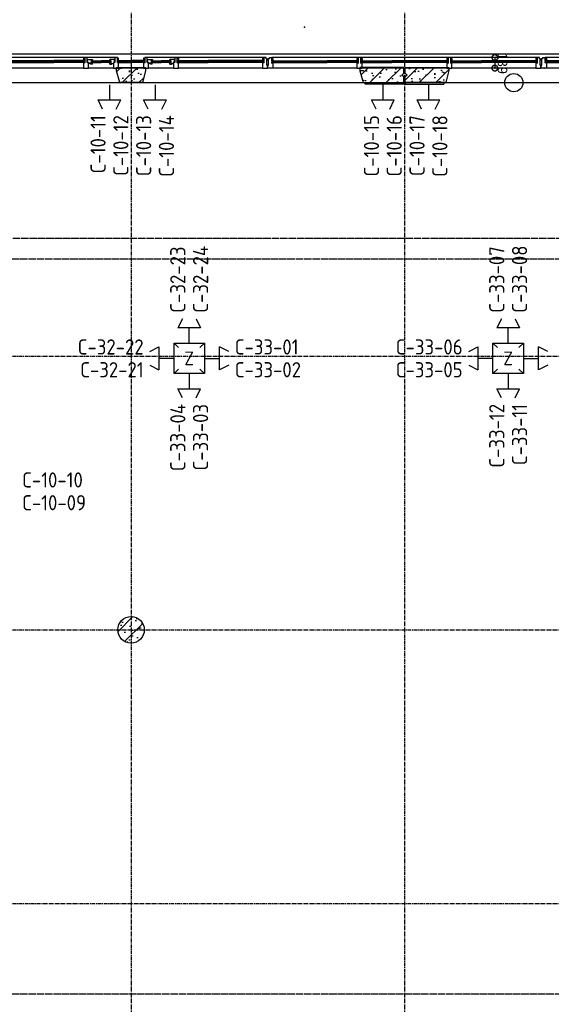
# Model space of a CAD drawing. Extents: x 0 to 1189, y 0 to 841.
# Tile 11 of 33: x 142 to 212, y 527 to 657. Entities that reach past the tile are written whole.
import ezdxf
from ezdxf.enums import TextEntityAlignment as Align

# ---------------------------------------------------------------- set-up
doc = ezdxf.new("R2010")
doc.units = 0
doc.header["$PDSIZE"] = 2
for name, pattern in [('B0304', [6, 5, -0.5, 0, -0.5]), ('DASHDOT', [25.4, 12.7, -6.35, 0, -6.35]), ('DASHDOT2', [12.7, 6.35, -3.175, 0, -3.175]), ('E0001', [1, 1, 0])]:
    doc.linetypes.add(name, pattern=pattern)
doc.layers.get('0').update_dxf_attribs({"linetype": 'CONTINUOUS'})
for name, color, linetype in [('AL$1A---_ALGEMEEN', 9, 'CONTINUOUS'), ('GOTEN', 3, 'CONTINUOUS'), ('STRAMIEN', 1, 'CONTINUOUS'), ('VITELCODERING', 1, 'CONTINUOUS'), ('VITELDATA', 2, 'CONTINUOUS')]:
    doc.layers.add(name, color=color, linetype=linetype)
doc.styles.add('GBB_ISOP', font='b-gbp3.shx')
doc.styles.get("Standard").update_dxf_attribs({"font": 'ISO'})
pattern_1 = [(225, (0, 0), (108.6116, -108.6116), []), (197, (0, 0), (-41.26, -127.7242), [0, -130.56, -73.92, 0, -107.52]), (228, (0, 0), (29.465, -129.875), [0, -129.28, 0, -131.84, 0, -106.24]), (251, (0, 0), (76.6585, -107.6209), [0, -128, 0, -768, -105.28])]

# ---------------------------------------------------------------- blocks, each defined once
blk = doc.blocks.new('-STR-H')
at = {"layer": 'AL$1A---_ALGEMEEN', "linetype": 'DASHDOT', "ltscale": 0.5}
blk.add_line((0, 0), (-9880, 0), dxfattribs=at)
at = {"layer": 'AL$1A---_ALGEMEEN', "linetype": 'Continuous', "ltscale": 2}
blk.add_circle((-10000, 0), 120, dxfattribs=at)
for p in [(-8560, 0), (-4960, 0), (-1360, 0)]:
    blk.add_point(p, dxfattribs=at)
blk = doc.blocks.new('-P03')
at = {"layer": 'AL$1A---_ALGEMEEN', "ltscale": 2}
h = blk.add_hatch(dxfattribs=at)
h.set_pattern_fill('PREFB', color=256, scale=8, angle=180, style=0)
h.set_pattern_definition(pattern_1)
h.paths.add_polyline_path([(1829, 156), (1829, 200), (10, 200), (10, 125), (35, 100), (10, 75), (10, 0), (1787, 0)])
h.paths.add_polyline_path([(3791, 156), (3791, 200), (3409, 200), (3409, 156), (3451, 0), (3749, 0)])
h.paths.add_polyline_path([(7190, 125), (7190, 200), (6614, 200), (6614, 156), (6656, 0), (7190, 0), (7190, 75), (7165, 100)])
for p, q in [((10, 0), (10, -20)), ((7190, 0), (7190, -20)), ((10, -20), (1762, -20)), ((7190, -20), (6681, -20))]:
    blk.add_line(p, q, dxfattribs=at)
at = {"layer": 'AL$1A---_ALGEMEEN', "color": 15, "linetype": 'Continuous', "ltscale": 2}
for p, q in [((1767, 0), (1762, -20)), ((1787, 0), (6656, 0)), ((6676, 0), (6681, -20))]:
    blk.add_line(p, q, dxfattribs=at)
at = {"layer": 'AL$1A---_ALGEMEEN', "linetype": 'Continuous', "ltscale": 2}
for points in [[(10, 200), (1829, 200), (1829, 156), (1787, 0), (10, 0), (10, 75), (35, 100), (10, 125), (10, 200)], [(3409, 200), (3791, 200), (3791, 156), (3749, 0), (3451, 0), (3409, 156), (3409, 200)], [(7190, 200), (6614, 200), (6614, 156), (6656, 0), (7190, 0), (7190, 75), (7165, 100), (7190, 125), (7190, 200)]]:
    blk.add_lwpolyline(points, dxfattribs=at)
at = {"layer": 'AL$1A---_ALGEMEEN', "linetype": 'DASHDOT', "ltscale": 2, "rotation": 180}
blk.add_blockref('-STR-H', (-1360, 0), dxfattribs=at)
blk = doc.blocks.new('-P68')
at = {"layer": 'AL$1A---_ALGEMEEN', "ltscale": 2}
h = blk.add_hatch(dxfattribs=at)
h.set_pattern_fill('PREFB', color=256, scale=8, angle=180, style=0)
h.set_pattern_definition(pattern_1)
h.paths.add_polyline_path([(175, 0, 1), (-175, 0, 1)])
at = {"layer": 'AL$1A---_ALGEMEEN', "linetype": 'Continuous', "ltscale": 2}
blk.add_circle((0, 0), 175, dxfattribs=at)
blk.add_circle((0, 0), 175, dxfattribs=at)
blk = doc.blocks.new('-GLASA')
at = {"layer": 'AL$1A---_ALGEMEEN', "color": 15, "ltscale": 2}
for p, q in [((5, 27), (407, 27)), ((5, 27), (5, 3)), ((5, 22), (407, 22)), ((5, 7), (407, 7)), ((5, 3), (407, 3)), ((13, 22), (13, 7))]:
    blk.add_line(p, q, dxfattribs=at)
at = {"layer": 'AL$1A---_ALGEMEEN', "color": 15}
for p, q in [((17, 30), (21, 27)), ((17, 0), (21, 3))]:
    blk.add_line(p, q, dxfattribs=at)
at = {"layer": 'AL$1A---_ALGEMEEN', "color": 15, "ltscale": 2}
blk.add_lwpolyline([(5, 3), (0, 3), (5, 27), (0, 27), (5, 3)], dxfattribs=at)
at = {"layer": 'AL$1A---_ALGEMEEN'}
for p in [(0, 30), (0, 0)]:
    blk.add_point(p, dxfattribs=at)
blk = doc.blocks.new('_DOTSMALL')
at = {"color": 0, "linetype": 'ByBlock', "const_width": 0.5}
blk.add_lwpolyline([(-0.0625, 0, 1), (0.0625, 0, 1)], format="xyb", close=True, dxfattribs=at)
blk = doc.blocks.new('-P1KHE10')
at = {"layer": 'AL$1A---_ALGEMEEN', "ltscale": 2}
for p, q in [((-1731, 3199), (-1798, 3199)), ((-1798, 3199), (-1798, 3159)), ((-1798, 3159), (-1789, 3159)), ((-1789, 3159), (-1789, 3090)), ((-1748, 3060), (-1748, 3127)), ((-1748, 3127), (-1731, 3127)), ((-1731, 3127), (-1731, 3199)), ((-559, 3199), (-626, 3199)), ((-626, 3199), (-626, 3169)), ((-626, 3169), (-626, 3127)), ((-626, 3127), (-609, 3127)), ((-609, 3127), (-609, 3060)), ((-576, 3127), (-559, 3127)), ((-576, 3060), (-576, 3127)), ((-574, 3125), (-557, 3125)), ((-559, 3199), (-232, 3199)), ((-559, 3127), (-559, 3199)), ((-524, 3129), (-524, 3138)), ((-524, 3129), (-507, 3129)), ((-266, 3129), (-284, 3129)), ((-266, 3129), (-266, 3138)), ((-216, 3125), (-234, 3125)), ((-164, 3199), (-232, 3199)), ((-232, 3199), (-232, 3169)), ((-232, 3169), (-232, 3127)), ((-232, 3127), (-214, 3127)), ((-214, 3127), (-214, 3060)), ((-182, 3127), (-164, 3127)), ((-182, 3060), (-182, 3127)), ((-164, 3127), (-164, 3199)), ((230, 3199), (163, 3199)), ((163, 3199), (163, 3169)), ((163, 3169), (163, 3127)), ((163, 3127), (180, 3127)), ((180, 3127), (180, 3060)), ((214, 3127), (230, 3127)), ((214, 3060), (214, 3127)), ((216, 3125), (232, 3125)), ((230, 3127), (230, 3199)), ((266, 3129), (266, 3138)), ((266, 3129), (282, 3129)), ((523, 3129), (506, 3129)), ((523, 3129), (523, 3138)), ((573, 3125), (556, 3125)), ((626, 3199), (558, 3199)), ((558, 3199), (558, 3169)), ((558, 3169), (558, 3127)), ((558, 3127), (576, 3127)), ((576, 3127), (576, 3060)), ((608, 3127), (626, 3127)), ((608, 3060), (608, 3127)), ((626, 3127), (626, 3199)), ((1731, 3127), (1731, 3199)), ((1731, 3199), (1798, 3199)), ((1748, 3127), (1731, 3127)), ((1748, 3060), (1748, 3127)), ((1798, 3159), (1789, 3159)), ((1789, 3159), (1789, 3090)), ((1798, 3199), (1798, 3159)), ((-1789, 3090), (-1798, 3090)), ((-1798, 3090), (-1798, 3075)), ((-1778, 3075), (-1798, 3075)), ((-1778, 3075), (-1778, 3060)), ((-1778, 3060), (-1748, 3060)), ((-609, 3060), (-583, 3060)), ((-583, 3060), (-583, 3060)), ((-583, 3060), (-576, 3060)), ((-214, 3060), (-188, 3060)), ((-188, 3060), (-188, 3060)), ((-188, 3060), (-182, 3060)), ((-139, 3070), (-139, 3070)), ((180, 3060), (206, 3060)), ((206, 3060), (206, 3060)), ((206, 3060), (214, 3060)), ((576, 3060), (602, 3060)), ((602, 3060), (602, 3060)), ((602, 3060), (608, 3060)), ((1778, 3060), (1748, 3060)), ((1778, 3075), (1778, 3060)), ((1778, 3075), (1798, 3075)), ((1789, 3090), (1798, 3090)), ((1798, 3090), (1798, 3075))]:
    blk.add_line(p, q, dxfattribs=at)
at = {"layer": 'AL$1A---_ALGEMEEN', "color": 15, "ltscale": 2}
for p, q in [((-1731, 3199), (-626, 3199)), ((-1341, 3124), (-1016, 3124)), ((-1341, 3119), (-1016, 3119)), ((-519, 3126), (-395, 3126)), ((-519, 3126), (-519, 3102)), ((-519, 3121), (-395, 3121)), ((-511, 3121), (-511, 3106)), ((-272, 3126), (-395, 3126)), ((-272, 3121), (-395, 3121)), ((-280, 3121), (-280, 3106)), ((-272, 3126), (-272, 3102)), ((-177, 3119), (0, 3119)), ((-177, 3124), (0, 3124)), ((-177, 3124), (-177, 3100)), ((-169, 3119), (-169, 3104)), ((-164, 3199), (163, 3199)), ((176, 3124), (0, 3124)), ((176, 3119), (0, 3119)), ((168, 3119), (168, 3104)), ((176, 3124), (176, 3100)), ((230, 3199), (558, 3199)), ((270, 3126), (394, 3126)), ((270, 3126), (270, 3102)), ((270, 3121), (394, 3121)), ((278, 3121), (278, 3106)), ((518, 3126), (394, 3126)), ((518, 3121), (394, 3121)), ((510, 3121), (510, 3106)), ((518, 3126), (518, 3102)), ((626, 3199), (1731, 3199)), ((1341, 3124), (1016, 3124)), ((1341, 3119), (1016, 3119)), ((-1748, 3060), (-609, 3060)), ((-1341, 3104), (-1016, 3104)), ((-1341, 3100), (-1016, 3100)), ((-576, 3060), (-214, 3060)), ((-519, 3106), (-395, 3106)), ((-519, 3102), (-395, 3102)), ((-272, 3106), (-395, 3106)), ((-272, 3102), (-395, 3102)), ((-177, 3104), (0, 3104)), ((-177, 3100), (0, 3100)), ((176, 3104), (0, 3104)), ((176, 3100), (0, 3100)), ((214, 3060), (576, 3060)), ((270, 3106), (394, 3106)), ((270, 3102), (394, 3102)), ((518, 3106), (394, 3106)), ((518, 3102), (394, 3102)), ((608, 3060), (1748, 3060)), ((1341, 3104), (1016, 3104)), ((1341, 3100), (1016, 3100))]:
    blk.add_line(p, q, dxfattribs=at)
at = {"layer": 'AL$1A---_ALGEMEEN'}
for p, q in [((-574, 3125), (-574, 3084)), ((-557, 3125), (-557, 3138)), ((-524, 3138), (-557, 3138)), ((-534, 3148), (-536, 3138)), ((-510, 3148), (-534, 3148)), ((-524, 3099), (-524, 3129)), ((-510, 3148), (-507, 3129)), ((-280, 3148), (-284, 3129)), ((-280, 3148), (-257, 3148)), ((-266, 3138), (-234, 3138)), ((-266, 3099), (-266, 3129)), ((-257, 3148), (-255, 3138)), ((-234, 3125), (-234, 3138)), ((-216, 3125), (-216, 3084)), ((216, 3125), (216, 3084)), ((232, 3125), (232, 3138)), ((266, 3138), (232, 3138)), ((256, 3148), (254, 3138)), ((279, 3148), (256, 3148)), ((266, 3099), (266, 3129)), ((279, 3148), (282, 3129)), ((509, 3148), (506, 3129)), ((509, 3148), (533, 3148)), ((523, 3138), (556, 3138)), ((523, 3099), (523, 3129)), ((533, 3148), (535, 3138)), ((556, 3125), (556, 3138)), ((573, 3125), (573, 3084)), ((-574, 3084), (-509, 3084)), ((-524, 3099), (-507, 3099)), ((-509, 3084), (-507, 3099)), ((-266, 3099), (-284, 3099)), ((-281, 3084), (-284, 3099)), ((-216, 3084), (-281, 3084)), ((216, 3084), (280, 3084)), ((266, 3099), (282, 3099)), ((280, 3084), (282, 3099)), ((523, 3099), (506, 3099)), ((508, 3084), (506, 3099)), ((573, 3084), (508, 3084))]:
    blk.add_line(p, q, dxfattribs=at)
at = {"layer": 'AL$1A---_ALGEMEEN', "color": 15}
for p, q in [((-507, 3129), (-503, 3126)), ((-284, 3129), (-288, 3126)), ((-164, 3127), (-160, 3124)), ((163, 3127), (159, 3124)), ((282, 3129), (287, 3126)), ((506, 3129), (502, 3126)), ((-507, 3099), (-503, 3102)), ((-284, 3099), (-288, 3102)), ((-164, 3097), (-160, 3100)), ((163, 3097), (159, 3100)), ((282, 3099), (287, 3102)), ((506, 3099), (502, 3102))]:
    blk.add_line(p, q, dxfattribs=at)
at = {"layer": 'AL$1A---_ALGEMEEN', "color": 15, "linetype": 'ByBlock', "ltscale": 2}
blk.add_line((2410, 3060), (2410, 3199), dxfattribs=at)
at = {"layer": 'AL$1A---_ALGEMEEN', "color": 15, "ltscale": 2}
for points in [[(-519, 3102), (-524, 3102), (-519, 3126), (-524, 3126), (-519, 3102)], [(-272, 3102), (-266, 3102), (-272, 3126), (-266, 3126), (-272, 3102)], [(-177, 3100), (-182, 3100), (-177, 3124), (-182, 3124), (-177, 3100)], [(176, 3100), (180, 3100), (176, 3124), (180, 3124), (176, 3100)], [(270, 3102), (266, 3102), (270, 3126), (266, 3126), (270, 3102)], [(518, 3102), (523, 3102), (518, 3126), (523, 3126), (518, 3102)]]:
    blk.add_lwpolyline(points, dxfattribs=at)
at = {"layer": 'AL$1A---_ALGEMEEN'}
for points in [[(-1748, 3070), (-1731, 3070), (-1731, 3097), (-1748, 3097)], [(-609, 3070), (-626, 3070), (-626, 3097), (-609, 3097)], [(-182, 3070), (-164, 3070), (-164, 3097), (-182, 3097)], [(163, 3070), (180, 3070), (180, 3097), (163, 3097)], [(609, 3070), (626, 3070), (626, 3097), (609, 3097)], [(1748, 3070), (1731, 3070), (1731, 3097), (1748, 3097)]]:
    blk.add_lwpolyline(points, close=True, dxfattribs=at)
for p in [(-182, 3127), (-182, 3097), (180, 3097)]:
    blk.add_point(p, dxfattribs=at)
at = {"layer": 'AL$1A---_ALGEMEEN', "color": 15, "linetype": 'ByBlock', "ltscale": 2}
for p in [(1761, 3199), (2410, 3199)]:
    blk.add_point(p, dxfattribs=at)
at = {"layer": 'AL$1A---_ALGEMEEN', "color": 15, "linetype": 'ByBlock', "ltscale": 2, "xscale": 150, "yscale": 150, "zscale": 150}
for p, rotation in [((2410, 3199), 90), ((2410, 3060), 270)]:
    blk.add_blockref('_DOTSMALL', p, dxfattribs=dict(at, rotation=rotation))
at = {"layer": 'AL$1A---_ALGEMEEN', "color": 15, "ltscale": 2}
for p in [(-1748, 3097), (609, 3097)]:
    blk.add_blockref('-GLASA', p, dxfattribs=at)
at = {"layer": 'AL$1A---_ALGEMEEN', "color": 15, "ltscale": 2, "xscale": -1}
for p in [(-609, 3097), (1748, 3097)]:
    blk.add_blockref('-GLASA', p, dxfattribs=at)
at = {"layer": 'AL$1A---_ALGEMEEN', "color": 15, "linetype": 'ByBlock', "ltscale": 2, "insert": (2310, 3135), "char_height": 125, "attachment_point": 5, "rotation": 90, "style": 'GBB_ISOP'}
blk.add_mtext('\\A1;139', dxfattribs=at)
blk = doc.blocks.new('-P1KHE11')
at = {"layer": 'AL$1A---_ALGEMEEN', "ltscale": 2}
for p, q in [((67, 139), (0, 139)), ((0, 139), (0, 99)), ((67, 67), (67, 139)), ((1239, 139), (1172, 139)), ((1172, 139), (1172, 109)), ((1239, 67), (1239, 139)), ((2424, 139), (2356, 139)), ((2356, 139), (2356, 109)), ((2424, 67), (2424, 139)), ((3529, 67), (3529, 139)), ((3529, 139), (3596, 139)), ((3596, 139), (3596, 99)), ((0, 99), (9, 99)), ((9, 30), (0, 30)), ((0, 30), (0, 15)), ((20, 15), (0, 15)), ((9, 99), (9, 30)), ((20, 15), (20, 0)), ((20, 0), (50, 0)), ((50, 0), (50, 67)), ((50, 67), (67, 67)), ((1172, 109), (1172, 67)), ((1172, 67), (1189, 67)), ((1189, 67), (1189, 0)), ((1189, 0), (1215, 0)), ((1215, 0), (1215, 0)), ((1215, 0), (1222, 0)), ((1222, 67), (1239, 67)), ((1222, 0), (1222, 67)), ((2356, 109), (2356, 67)), ((2356, 67), (2374, 67)), ((2374, 67), (2374, 0)), ((2374, 0), (2400, 0)), ((2400, 0), (2400, 0)), ((2400, 0), (2406, 0)), ((2406, 67), (2424, 67)), ((2406, 0), (2406, 67)), ((3546, 67), (3529, 67)), ((3546, 0), (3546, 67)), ((3576, 0), (3546, 0)), ((3576, 15), (3576, 0)), ((3576, 15), (3596, 15)), ((3596, 99), (3587, 99)), ((3587, 99), (3587, 30)), ((3587, 30), (3596, 30)), ((3596, 30), (3596, 15))]:
    blk.add_line(p, q, dxfattribs=at)
at = {"layer": 'AL$1A---_ALGEMEEN', "color": 15, "ltscale": 2}
for p, q in [((67, 139), (1172, 139)), ((1239, 139), (2356, 139)), ((2424, 139), (3529, 139)), ((50, 0), (1189, 0)), ((457, 64), (782, 64)), ((457, 59), (782, 59)), ((457, 44), (782, 44)), ((457, 40), (782, 40)), ((1222, 0), (2374, 0)), ((1629, 64), (1966, 64)), ((1629, 59), (1966, 59)), ((1629, 44), (1966, 44)), ((1629, 40), (1966, 40)), ((2406, 0), (3546, 0)), ((3139, 64), (2814, 64)), ((3139, 59), (2814, 59)), ((3139, 44), (2814, 44)), ((3139, 40), (2814, 40))]:
    blk.add_line(p, q, dxfattribs=at)
at = {"layer": 'AL$1A---_ALGEMEEN'}
for points in [[(50, 10), (67, 10), (67, 37), (50, 37)], [(1189, 10), (1172, 10), (1172, 37), (1189, 37)], [(1222, 10), (1239, 10), (1239, 37), (1222, 37)], [(2373, 10), (2356, 10), (2356, 37), (2373, 37)], [(2407, 10), (2424, 10), (2424, 37), (2407, 37)], [(3546, 10), (3529, 10), (3529, 37), (3546, 37)]]:
    blk.add_lwpolyline(points, close=True, dxfattribs=at)
at = {"layer": 'AL$1A---_ALGEMEEN', "ltscale": 2}
blk.add_point((3114, -403), dxfattribs=at)
at = {"layer": 'AL$1A---_ALGEMEEN', "color": 15, "ltscale": 2}
for p in [(50, 37), (1222, 37), (2407, 37)]:
    blk.add_blockref('-GLASA', p, dxfattribs=at)
at = {"layer": 'AL$1A---_ALGEMEEN', "color": 15, "ltscale": 2, "xscale": -1}
for p in [(1189, 37), (2373, 37), (3546, 37)]:
    blk.add_blockref('-GLASA', p, dxfattribs=at)
blk = doc.blocks.new('-P01')
at = {"layer": 'AL$1A---_ALGEMEEN', "ltscale": 2}
h = blk.add_hatch(dxfattribs=at)
h.set_pattern_fill('PREFB', color=256, scale=8, angle=180, style=0)
h.set_pattern_definition(pattern_1)
h.paths.add_polyline_path([(586, 160), (586, 200), (10, 200), (10, 125), (35, 100), (10, 75), (10, 0), (543, 0)])
h.paths.add_polyline_path([(3791, 160), (3791, 200), (3409, 200), (3409, 160), (3452, 0), (3748, 0)])
h.paths.add_polyline_path([(7190, 75), (7165, 100), (7190, 125), (7190, 200), (6614, 200), (6614, 160), (6657, 0), (7190, 0)])
at = {"layer": 'AL$1A---_ALGEMEEN', "linetype": 'Continuous', "ltscale": 2}
for p, q in [((10, 200), (586, 200)), ((10, 125), (10, 200)), ((586, 160), (543, 0)), ((586, 200), (586, 160)), ((3409, 200), (3791, 200)), ((3409, 160), (3409, 200)), ((3452, 0), (3409, 160)), ((3791, 160), (3748, 0)), ((3791, 200), (3791, 160)), ((7190, 200), (6614, 200)), ((6614, 200), (6614, 160)), ((6614, 160), (6657, 0)), ((7190, 125), (7190, 200)), ((10, 0), (10, 75)), ((543, 0), (10, 0)), ((3748, 0), (3452, 0)), ((6657, 0), (7190, 0)), ((7190, 0), (7190, 75))]:
    blk.add_line(p, q, dxfattribs=at)
at = {"layer": 'AL$1A---_ALGEMEEN', "color": 15, "linetype": 'Continuous', "ltscale": 2}
for p, q in [((10, 0), (7190, 0)), ((524, 0), (519, -20)), ((6676, 0), (6681, -20))]:
    blk.add_line(p, q, dxfattribs=at)
at = {"layer": 'AL$1A---_ALGEMEEN', "ltscale": 2}
for p, q in [((10, 0), (10, -20)), ((7190, 0), (7190, -20)), ((10, -20), (519, -20)), ((7190, -20), (6681, -20))]:
    blk.add_line(p, q, dxfattribs=at)
at = {"layer": 'AL$1A---_ALGEMEEN', "linetype": 'Continuous', "ltscale": 2}
for points in [[(10, 125), (35, 100), (10, 75)], [(7190, 75), (7165, 100), (7190, 125)]]:
    blk.add_lwpolyline(points, dxfattribs=at)
at = {"layer": 'AL$1A---_ALGEMEEN', "linetype": 'DASHDOT', "ltscale": 0.5, "rotation": 180}
blk.add_blockref('-STR-H', (-1360, 0), dxfattribs=at)
blk = doc.blocks.new('-954P-KOLOMBI')
at = {"layer": 'AL$1A---_ALGEMEEN', "ltscale": 2}
blk.add_circle((0, 0), 175, dxfattribs=at)
blk = doc.blocks.new('XREF_B-A3-II-113')
at = {"layer": 'AL$1A---_ALGEMEEN', "color": 8, "ltscale": 5}
blk.add_line((26264, 77641), (58674, 77641), dxfattribs=at)
at = {"layer": 'STRAMIEN', "color": 8, "linetype": 'B0304', "ltscale": 10}
for p, q in [((28072, 86161), (28072, 25534)), ((31672, 86161), (31672, 25534)), ((17072, 77261), (103982, 77261)), ((17072, 73661), (103982, 73661)), ((17072, 70061), (103982, 70061)), ((17072, 66461), (103982, 66461))]:
    blk.add_line(p, q, dxfattribs=at)
at = {"layer": 'AL$1A---_ALGEMEEN', "color": 8, "linetype": 'Continuous', "ltscale": 2, "rotation": 180}
for name, p in [('-P1KHE11', (33470, 77590)), ('-P1KHE10', (28072, 80651)), ('-P1KHE10', (35272, 80651))]:
    blk.add_blockref(name, p, dxfattribs=at)
at = {"layer": 'AL$1A---_ALGEMEEN', "color": 8, "linetype": 'Continuous', "ltscale": 2}
for name, p in [('-P03', (24472, 77261)), ('-P68', (28072, 70061))]:
    blk.add_blockref(name, p, dxfattribs=at)
at = {"layer": 'AL$1A---_ALGEMEEN', "color": 8, "linetype": 'DASHDOT2', "ltscale": 2}
blk.add_blockref('-P03', (24472, 77261), dxfattribs=at)
at = {"layer": 'AL$1A---_ALGEMEEN', "color": 8, "ltscale": 2}
for name, p in [('-P01', (31672, 77261)), ('-954P-KOLOMBI', (28072, 70061))]:
    blk.add_blockref(name, p, dxfattribs=at)
blk = doc.blocks.new('$DAT003')
for p, q in [((3.2, 0.9), (2, 1.5)), ((2, -1.5), (2, 1.5)), ((0, 0), (2, 0)), ((3.2, -0.9), (2, -1.5))]:
    blk.add_line(p, q)
blk = doc.blocks.new('DAT030')
for p, q in [((-2, 2), (-1.41, 1.41)), ((-2, -2), (-2, 2)), ((-2, 2), (2, 2)), ((2, 2), (1.41, 1.41)), ((2, 2), (2, -2)), ((-1.41, -1.41), (-2, -2)), ((2, -2), (-2, -2)), ((1.41, -1.41), (2, -2))]:
    blk.add_line(p, q)
at = {"color": 4}
blk.add_attdef('NR', text='', height=1.8, dxfattribs=at).set_placement((0, 0), align=Align.MIDDLE)

msp = doc.modelspace()

# ---------------------------------------------------------------- linework, layer by layer
at = {"layer": 'GOTEN', "linetype": 'E0001'}
for p, q in [((473.96, 627.77), (121.82, 627.77)), ((307.72, 625.07), (124.52, 625.07)), ((307.72, 528.35), (124.52, 528.35))]:
    msp.add_line(p, q, dxfattribs=at)

# ---------------------------------------------------------------- block references
at = {"xscale": 0.01, "yscale": 0.01, "zscale": 0.01}
msp.add_blockref('XREF_B-A3-II-113', (-124.38, -124.33), dxfattribs=at)
at = {"layer": 'VITELDATA'}
for p, rotation in [((153.5, 648), 270), ((159.5, 648), 270), ((189.5, 648), 270), ((195.5, 648), 270), ((164, 614), 90), ((206, 614), 90), ((162, 612), 180), ((204, 612), 180), ((164, 610), 270), ((206, 610), 270)]:
    msp.add_blockref('$DAT003', p, dxfattribs=dict(at, rotation=rotation))
for p in [(164, 612), (206, 612)]:
    msp.add_blockref('DAT030', p, dxfattribs=at).add_auto_attribs({'NR': 'Z'})
for p in [(166, 612), (208, 612)]:
    msp.add_blockref('$DAT003', p, dxfattribs=at)

# ---------------------------------------------------------------- texts
at = {"layer": 'VITELCODERING'}
for s, p in [('C-10-11', (153, 644)), ('C-10-12', (156, 644)), ('C-10-13', (159, 644)), ('C-10-14', (162, 644)), ('C-10-15', (189, 644)), ('C-10-16', (192, 644)), ('C-10-17', (195, 644)), ('C-10-18', (198, 644)), ('C-33-04', (163.5, 606)), ('C-33-03', (166.5, 606)), ('C-33-12', (205.5, 606)), ('C-33-11', (208.5, 606))]:
    msp.add_text(s, height=2, rotation=90, dxfattribs=at).set_placement(p, align=Align.RIGHT)
for s, p in [('C-32-23', (163.5, 618)), ('C-32-24', (166.5, 618)), ('C-33-07', (205.5, 618)), ('C-33-08', (208.5, 618))]:
    msp.add_text(s, height=2, rotation=90, dxfattribs=at).set_placement(p)
for s, p in [('C-32-22', (158, 612.5)), ('C-33-06', (200, 612.5)), ('C-32-21', (158, 609.5)), ('C-33-05', (200, 609.5))]:
    msp.add_text(s, height=2, dxfattribs=at).set_placement(p, align=Align.RIGHT)
for s, p in [('C-33-01', (170, 612.5)), ('C-33-02', (170, 609.5)), ('C-10-10', (142, 595)), ('C-10-09', (142, 592))]:
    msp.add_text(s, height=2, dxfattribs=at).set_placement(p)

doc.saveas('drawing.dxf')
